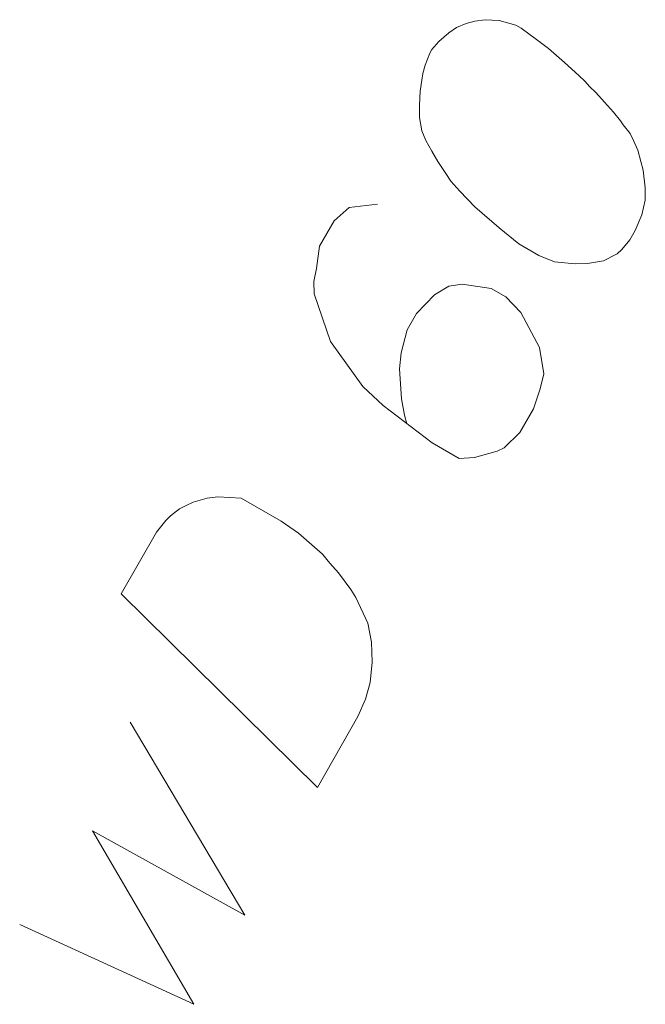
# Model space of a CAD drawing. Header units: millimetres. Extents: x 460 to 2266, y 622 to 2169.
# Tile 25 of 95: x 1991.66 to 1993.42, y 1889.22 to 1891.99. Entities that reach past the tile are written whole.
import ezdxf

# ---------------------------------------------------------------- set-up
doc = ezdxf.new("R2010")
doc.units = ezdxf.units.MM
doc.layers.add('#digitalizacja', color=7, linetype='Continuous', lineweight=18)

msp = doc.modelspace()

# ---------------------------------------------------------------- linework, layer by layer
at = {"layer": '#digitalizacja', "color": 5, "linetype": 'Continuous', "lineweight": 18, "flags": 128}
for points in [[(1992.8179, 1891.9103), (1992.812, 1891.9), (1992.7996, 1891.8663), (1992.793, 1891.8429), (1992.7895, 1891.8246), (1992.7851, 1891.793), (1992.7829, 1891.7535), (1992.7837, 1891.7191), (1992.7896, 1891.6817), (1992.8014, 1891.6547), (1992.8182, 1891.6246), (1992.8351, 1891.5947), (1992.8571, 1891.5617), (1992.8718, 1891.5397), (1992.8967, 1891.5119), (1992.9393, 1891.4673), (1993.0074, 1891.4081), (1993.0631, 1891.3627), (1993.1196, 1891.3305), (1993.1636, 1891.3123), (1993.2214, 1891.3065), (1993.2559, 1891.3073), (1993.3013, 1891.3154), (1993.3394, 1891.3345), (1993.3532, 1891.3469), (1993.3759, 1891.3748), (1993.3906, 1891.4005), (1993.4088, 1891.4445), (1993.419, 1891.4862), (1993.4182, 1891.5206), (1993.413, 1891.5711), (1993.4064, 1891.5953), (1993.3976, 1891.6275), (1993.3858, 1891.6546), (1993.3763, 1891.6736), (1993.3565, 1891.6985), (1993.3492, 1891.7095), (1993.3293, 1891.7344), (1993.3044, 1891.7622), (1993.2795, 1891.79), (1993.2618, 1891.8068), (1993.2494, 1891.8207), (1993.2318, 1891.8375), (1993.1914, 1891.8741), (1993.1688, 1891.8939), (1993.146, 1891.9136), (1993.1131, 1891.9392), (1993.0697, 1891.9707), (1993.0544, 1891.9794), (1993.031, 1891.986), (1993.0075, 1891.9925), (1992.968, 1891.9947), (1992.9387, 1891.991), (1992.9145, 1891.9844), (1992.8874, 1891.9727), (1992.8655, 1891.958), (1992.8515, 1891.9455), (1992.8377, 1891.933), (1992.8179, 1891.9103)], [(1992.6646, 1891.4744), (1992.5848, 1891.4654), (1992.5431, 1891.4281), (1992.5021, 1891.3563), (1992.4934, 1891.2933), (1992.4861, 1891.2566), (1992.4869, 1891.2222), (1992.5325, 1891.0874), (1992.6235, 1890.9609), (1992.6814, 1890.9075), (1992.8185, 1890.8021), (1992.8954, 1890.7583), (1992.9379, 1890.7613), (1993.0023, 1890.7789), (1993.0214, 1890.7885), (1993.066, 1890.831), (1993.104, 1890.8977), (1993.123, 1890.9548), (1993.1332, 1890.9966), (1993.1214, 1891.0713), (1993.0686, 1891.1694), (1993.026, 1891.214), (1992.985, 1891.2374), (1992.9036, 1891.2498), (1992.8663, 1891.2439), (1992.8253, 1891.2196), (1992.7748, 1891.1669), (1992.7485, 1891.1207), (1992.7318, 1891.0555), (1992.7267, 1891.0108), (1992.7326, 1890.9259), (1992.7408, 1890.8804), (1992.7473, 1890.8563)], [(1991.9437, 1890.3764), (1992.0431, 1890.5508), (1992.0688, 1890.5838), (1992.0826, 1890.5963), (1992.1075, 1890.6161), (1992.1265, 1890.6256), (1992.1456, 1890.6352), (1992.1859, 1890.6462), (1992.2152, 1890.6499), (1992.2811, 1890.6463), (1992.394, 1890.582), (1992.4424, 1890.5476), (1992.465, 1890.5279), (1992.4878, 1890.5081), (1992.5105, 1890.4884), (1992.5304, 1890.4635), (1992.5553, 1890.4357), (1992.5897, 1890.3889), (1992.6044, 1890.3669), (1992.6375, 1890.2937), (1992.6478, 1890.2403), (1992.6501, 1890.1846), (1992.6442, 1890.1267), (1992.6311, 1890.0798), (1992.61, 1890.0307), (1992.4959, 1889.8306), (1991.9437, 1890.3764)], [(1991.6577, 1889.4451), (1992.148, 1889.22), (1991.8625, 1889.709), (1992.2913, 1889.4715), (1991.969, 1890.0153)]]:
    msp.add_lwpolyline(points, dxfattribs=at)

doc.saveas('drawing.dxf')
